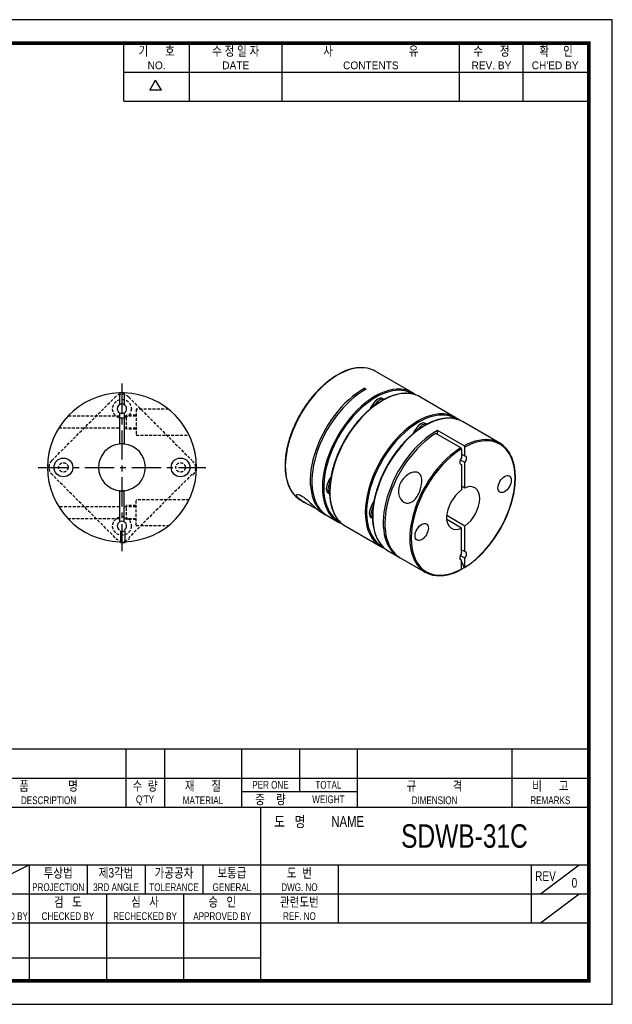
# Model space of a CAD drawing. Header units: millimetres. Extents: x 0 to 297, y 0 to 210.
# Tile 2 of 2: x 170 to 297, y 0 to 210. Entities that reach past the tile are written whole.
import ezdxf
from ezdxf.enums import TextEntityAlignment as Align

# ---------------------------------------------------------------- set-up
doc = ezdxf.new("R2010")
doc.units = ezdxf.units.MM
doc.header["$LTSCALE"] = 5
for name, pattern in [('CENTER', [2, 1.25, -0.25, 0.25, -0.25]), ('DASHED', [0.75, 0.5, -0.25]), ('HIDDEN2', [0.1875, 0.125, -0.0625])]:
    doc.linetypes.add(name, pattern=pattern)
doc.layers.get('0').update_dxf_attribs({"linetype": 'CONTINUOUS'})
for name, color, linetype in [('BM', 2, 'CONTINUOUS'), ('CT', 1, 'CENTER'), ('D', 7, 'CONTINUOUS'), ('HD', 4, 'DASHED')]:
    doc.layers.add(name, color=color, linetype=linetype)
doc.styles.get("Standard").update_dxf_attribs({"font": 'Gulim.ttf', "width": 0.8, "height": 3})

msp = doc.modelspace()

# ---------------------------------------------------------------- linework, layer by layer
for p, q in [((192.71392, 192.64074), (192.71392, 205)), ((206.72109, 192.64074), (206.72109, 205)), ((226.49591, 192.64074), (226.49591, 205)), ((264.39765, 192.64074), (264.39765, 205)), ((277.99284, 192.64074), (277.99284, 205)), ((192.71392, 198.82037), (291.58802, 198.82037)), ((198.25647, 194.97648), (199.49239, 197.11716)), ((200.72832, 194.97648), (199.49239, 197.11716)), ((200.72832, 194.97648), (198.25647, 194.97648)), ((192.71392, 192.64074), (291.58802, 192.64074)), ((292, 54.43705), (147.8086, 54.43705)), ((193.1259, 54.43705), (193.1259, 42.07779)), ((201.36541, 54.43705), (201.36541, 42.07779)), ((217.84443, 54.43705), (217.84443, 42.07779)), ((230.20369, 54.43705), (230.20369, 45.37359)), ((242.56295, 54.43705), (242.56295, 42.07779)), ((275.52098, 54.43705), (275.52098, 42.07779)), ((147.8086, 48.25742), (292, 48.25742)), ((217.84443, 45.37359), (242.56295, 45.37359)), ((147.8086, 42.07779), (292, 42.07779)), ((221.96418, 5), (221.96418, 42.07779)), ((147.8086, 29.71852), (292, 29.71852)), ((160.16787, 23.53889), (172.52713, 29.71852)), ((172.52713, 29.71852), (172.52713, 5)), ((184.88639, 29.71852), (184.88639, 23.53889)), ((197.24565, 29.71852), (197.24565, 23.53889)), ((209.60492, 29.71852), (209.60492, 23.53889)), ((238.4432, 29.71852), (238.4432, 17.35926)), ((279.64074, 29.71852), (279.64074, 17.35926)), ((281.70061, 23.53889), (289.94012, 29.71852)), ((147.8086, 23.53889), (221.96418, 23.53889)), ((189.00615, 23.53889), (189.00615, 5)), ((205.48516, 23.53889), (205.48516, 5)), ((221.96418, 23.53889), (292, 23.53889)), ((281.70061, 17.35926), (289.94012, 23.53889)), ((147.8086, 17.35926), (292, 17.35926)), ((147.8086, 9.87984), (221.96418, 9.87984))]:
    msp.add_line(p, q)
msp.add_lwpolyline([(297, 210), (0, 210), (0, 0), (297, 0)], close=True)
msp.add_lwpolyline([(292, 205, 0.8, 0.8, 0), (5, 205, 0.8, 0.8, 0), (5, 5, 0.8, 0.8, 0), (292, 5, 0.8, 0.8, 0)], format="xyseb", close=True)
at = {"layer": 'BM', "linetype": 'Continuous'}
for p, q in [((238.78451, 134.45293), (238.78066, 134.45515)), ((254.29671, 130.47257), (246.37711, 135.04495)), ((238.0774, 134.04468), (238.07356, 134.0469)), ((191.82071, 130.20895), (191.82071, 130.40905)), ((191.82071, 130.20895), (191.82071, 127.88294)), ((192.82071, 130.20895), (192.82071, 130.40905)), ((192.82071, 130.20895), (192.82071, 127.88294)), ((244.10753, 130.97785), (244.10753, 131.37968)), ((244.10753, 131.37968), (244.46109, 131.17555)), ((247.98384, 129.17303), (248.26638, 129.00991)), ((263.45374, 125.18575), (255.8877, 129.55401)), ((191.82071, 126.15089), (191.82071, 119.49185)), ((192.82071, 126.15089), (192.82071, 119.49185)), ((245.93384, 127.98946), (245.38961, 127.04683)), ((245.93384, 127.98946), (246.2874, 127.78534)), ((246.2874, 127.78534), (246.25764, 127.7338)), ((272.96433, 119.69481), (265.04473, 124.2672)), ((254.54977, 121.76542), (255.09746, 122.71405)), ((255.45101, 122.50992), (255.09746, 122.71405)), ((255.41141, 122.44133), (255.45101, 122.50992)), ((257.43473, 123.73176), (257.14746, 123.89761)), ((265.36788, 119.10501), (259.68745, 122.3846)), ((259.68745, 121.56811), (259.68745, 122.3846)), ((264.66077, 118.69676), (259.3339, 121.77223)), ((192.82071, 119.51691), (191.82071, 119.51691)), ((264.80219, 118.45173), (264.80219, 116.55255)), ((265.5093, 116.9608), (265.5093, 118.85998)), ((265.5093, 115.54659), (264.54337, 116.10426)), ((264.80219, 117.36905), (265.5093, 116.9608)), ((265.5093, 110.1095), (265.5093, 115.54659)), ((264.54337, 115.28777), (264.80219, 115.13834)), ((264.80219, 115.13834), (264.80219, 109.70126)), ((236.90951, 112.35886), (236.35913, 111.40557)), ((236.35913, 111.40557), (236.71268, 111.20144)), ((191.82071, 109.54198), (191.82071, 102.88294)), ((192.82071, 102.88294), (192.82071, 109.54198)), ((236.751, 111.26782), (236.71268, 111.20144)), ((265.5093, 110.1095), (264.80219, 110.51775)), ((230.47711, 107.50534), (231.28453, 107.03918)), ((236.35913, 109.03843), (236.64619, 108.87269)), ((234.43125, 105.22242), (235.80398, 104.42987)), ((245.52274, 106.13015), (246.0647, 107.06884)), ((245.87629, 105.92603), (245.52274, 106.13015)), ((245.87629, 105.92603), (245.90856, 105.98191)), ((236.15753, 104.22575), (238.39671, 102.93296)), ((245.8052, 103.59994), (245.52274, 103.76301)), ((265.5093, 101.98547), (261.63793, 104.2206)), ((264.80219, 101.57722), (261.63793, 103.4041)), ((191.98771, 101.00088), (191.98771, 98.67487)), ((192.98771, 98.67487), (192.98771, 101.00088)), ((239.9877, 102.0144), (247.55374, 97.64615)), ((264.80219, 96.14014), (264.80219, 101.57722)), ((265.5093, 96.54838), (265.5093, 101.98547)), ((191.98771, 98.47477), (191.98771, 98.67487)), ((192.98771, 98.67487), (192.98771, 98.47477)), ((249.14473, 96.72759), (251.3839, 95.4348)), ((264.80219, 96.95663), (265.5093, 96.54838)), ((251.73745, 95.23068), (257.06433, 92.15521)), ((264.44877, 95.21307), (264.61822, 94.83214)), ((265.5093, 95.13417), (264.54337, 95.69185)), ((264.80219, 94.72592), (264.54337, 94.87535)), ((264.80219, 92.82674), (264.80219, 94.72592)), ((265.5093, 93.23499), (265.5093, 95.13417)), ((264.80219, 94.41855), (265.36404, 93.15548)), ((265.36404, 93.15548), (265.36788, 93.15326))]:
    msp.add_line(p, q, dxfattribs=at)
at = {"layer": 'BM', "linetype": 'HIDDEN2'}
for p, q in [((190.87114, 129.51648), (190.86183, 129.50718)), ((207.47797, 112.90803), (207.48728, 112.91734)), ((192.82071, 109.51691), (191.82071, 109.51691)), ((191.98771, 98.47477), (191.98771, 98.60147))]:
    msp.add_line(p, q, dxfattribs=at)
at = {"layer": 'BM', "linetype": 'Continuous'}
for centre in [(179.82071, 114.51691), (204.82071, 114.51691)]:
    msp.add_circle(centre, 2, dxfattribs=at)
for centre, radius, start, end in [((243.3466, 126.80135), 8.97219, 81.1945287, 121.3227301), ((192.32071, 114.51691), 15.9, 91.8020512, 268.1979488), ((192.32071, 114.51691), 15.9, 88.1979488, 91.8020512), ((192.32071, 114.51691), 15.9, 271.8020512, 88.1979488), ((192.32071, 127.01691), 1, 120, 240), ((192.32071, 127.01691), 1, 60, 120), ((192.32071, 127.01691), 1, 240, 300), ((192.32071, 127.01691), 1, 300, 60), ((192.32071, 114.51691), 5, 95.7391705, 264.2608295), ((192.32071, 114.51691), 5, 84.2608295, 95.7391705), ((192.32071, 114.51691), 5, 275.7391705, 84.2608295), ((264.48998, 118.43486), 0.31267, 3.0926694, 56.8907579), ((265.19709, 118.84311), 0.31267, 3.0926841, 56.8907432), ((192.32071, 114.51691), 5, 264.2608295, 275.7391705), ((192.32071, 102.01691), 1, 60, 120), ((192.32071, 102.01691), 1, 60, 120), ((192.32071, 102.01691), 1, 120, 240), ((192.48771, 101.8669), 1, 240, 300), ((192.48771, 101.8669), 1, 240, 300), ((192.32071, 102.01691), 1, 300, 60), ((192.48771, 114.3669), 15.9, 268.1979488, 271.8020512), ((260.09994, 100.38148), 8.95474, 260.9946804, 301.3524738)]:
    msp.add_arc(centre, radius, start, end, dxfattribs=at)
for centre, major_axis, ratio, start_param, end_param in [((246.1975, 116.78891), (-6.25733, 18.15917), 0.669099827, 0.097726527, 0.16062998), ((238.42711, 121.27515), (-7.95, -13.7698), 0.577350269, 3.328574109, 3.895539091), ((238.42711, 121.27515), (-7.95, -13.7698), 0.577350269, 3.141592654, 3.328574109), ((238.42711, 121.27515), (7.95, 13.7698), 0.577350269, 0.816849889, 2.954201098), ((243.75398, 118.19968), (7.95, 13.7698), 0.577350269, 0.753946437, 3.163830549), ((244.10753, 117.99555), (7.95, 13.7698), 0.577350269, 0.753946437, 3.141592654), ((246.34671, 116.70277), (-7.95, -13.7698), 0.577350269, 3.319334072, 6.100880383), ((246.48813, 116.62112), (7.85, 13.5966), 0.577350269, 0, 3.164498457), ((247.9377, 115.78421), (7.95, 13.7698), 0.577350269, 0.174793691, 2.957865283), ((246.34671, 116.70277), (-7.95, -13.7698), 0.577350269, 3.041362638, 3.319334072), ((246.48813, 116.62112), (7.85, 13.5966), 0.577350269, 6.260279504, 6.283185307), ((246.95884, 127.39768), (1.025, 1.77535), 0.577350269, 0, 1.570796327), ((247.3124, 127.19355), (1.025, 1.77535), 0.577350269, 0.085233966, 1.570796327), ((247.9377, 115.78421), (7.95, 13.7698), 0.577350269, 0, 0.174793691), ((255.50374, 111.41595), (-7.95, -13.7698), 0.577350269, 3.326551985, 6.103249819), ((255.64516, 111.3343), (7.85, 13.5966), 0.577350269, 0, 3.164498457), ((246.48813, 126.82732), (1, 1.73205), 0.577350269, 1.164194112, 1.817830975), ((257.09473, 110.49739), (-7.95, -13.7698), 0.577350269, 3.322373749, 6.096019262), ((256.12246, 122.12226), (-1.025, -1.77535), 0.577350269, 3.141592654, 4.71238898), ((256.47601, 121.91814), (-1.025, -1.77535), 0.577350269, 3.219969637, 4.71238898), ((255.50374, 111.41595), (-7.95, -13.7698), 0.577350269, 3.041362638, 3.326551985), ((257.09473, 110.49739), (-7.95, -13.7698), 0.577350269, 3.141592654, 3.322373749), ((255.64516, 111.3343), (7.85, 13.5966), 0.577350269, 6.260279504, 6.283185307), ((259.3339, 109.20461), (7.95, 13.7698), 0.577350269, 0.753946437, 3.163830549), ((255.64516, 121.54051), (1, 1.73205), 0.577350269, 1.164667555, 1.814826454), ((265.15575, 105.84336), (-7.85, -13.5966), 0.577350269, 0.817250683, 3.895138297), ((259.68745, 109.00048), (7.95, 13.7698), 0.577350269, 0.816849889, 3.141592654), ((265.01433, 105.92501), (-7.95, -13.7698), 0.577350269, 3.32609339, 3.895539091), ((265.01433, 105.92501), (-7.95, -13.7698), 0.577350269, 2.957165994, 3.32609339), ((265.01433, 105.92501), (7.95, 13.7698), 0.577350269, 0.816849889, 2.957165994), ((265.15575, 105.84336), (7.85, 13.5966), 0.577350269, 0.817250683, 3.895138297), ((265.15575, 116.04957), (0.5, 0.86603), 0.577350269, 1.308996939, 3.403392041), ((265.15575, 116.04957), (-0.5, -0.86603), 0.577350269, 1.308996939, 3.403392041), ((237.38413, 110.81378), (1.025, 1.77535), 0.577350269, 1.570796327, 3.141592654), ((237.64929, 111.51801), (1, 1.73205), 0.577350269, 1.324033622, 1.976925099), ((237.73768, 110.60966), (1.025, 1.77535), 0.577350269, 1.570796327, 3.061603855), ((265.15575, 105.84336), (2.5, 4.33013), 0.577350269, 0.885565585, 3.826823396), ((265.15575, 105.84336), (-2.5, -4.33013), 0.577350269, 0.885565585, 3.826823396), ((238.42711, 121.27515), (7.95, 13.7698), 0.577350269, 2.954201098, 3.141594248), ((246.80633, 106.2312), (-1, -1.73205), 0.577350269, 4.4596228, 5.118991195), ((246.54774, 105.53837), (-1.025, -1.77535), 0.577350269, 4.71238898, 6.283185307), ((246.90129, 105.33424), (-1.025, -1.77535), 0.577350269, 4.71238898, 6.198270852), ((246.34671, 116.70277), (-7.95, -13.7698), 0.577350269, 6.100880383, 6.283185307), ((246.34671, 116.70277), (-7.95, -13.7698), 0.577350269, 0, 0.100230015), ((247.9377, 115.78421), (7.95, 13.7698), 0.577350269, 2.957865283, 3.141592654), ((255.50374, 111.41595), (-7.95, -13.7698), 0.577350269, 6.103249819, 6.283185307), ((255.50374, 111.41595), (-7.95, -13.7698), 0.577350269, 0, 0.100230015), ((257.09473, 110.49739), (-7.95, -13.7698), 0.577350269, 6.096019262, 6.283185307), ((265.15575, 95.63715), (0.5, 0.86603), 0.577350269, 1.308996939, 3.403392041), ((265.15575, 95.63715), (-0.5, -0.86603), 0.577350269, 1.308996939, 3.403392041), ((265.01433, 105.92501), (7.95, 13.7698), 0.577350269, 2.957165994, 3.32609339), ((257.24394, 110.41125), (6.25733, -18.15917), 0.669099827, 0.110533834, 0.16062998)]:
    msp.add_ellipse(centre, major_axis=major_axis, ratio=ratio, start_param=start_param, end_param=end_param, dxfattribs=at)
for centre, major_axis in [((273.99458, 110.94646), (1, 1.73205)), ((256.31691, 100.74026), (-1, -1.73205))]:
    msp.add_ellipse(centre, major_axis=major_axis, ratio=0.577350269, dxfattribs=at)
for points, knots in [([(238.63924, 134.37341), (238.63924, 134.41641), (238.65454, 134.44995), (238.70685, 134.48014), (238.74379, 134.47643), (238.78066, 134.45515)], [0, 0, 0, 0, 0.5, 0.5, 1, 1, 1, 1]), ([(237.97204, 134.05468), (237.93141, 134.0301), (237.70568, 133.89326), (237.25107, 133.59223), (236.65386, 133.16317), (236.05547, 132.69437), (235.46579, 132.1941), (234.88431, 131.66198), (234.31326, 131.10007), (233.75411, 130.50986), (233.20849, 129.89309), (232.67794, 129.25154), (232.16397, 128.58706), (231.66803, 127.90156), (231.19156, 127.19702), (230.7359, 126.47546), (230.30237, 125.73895), (229.8922, 124.98961), (229.50658, 124.22958), (229.14661, 123.46105), (228.81333, 122.68622), (228.50771, 121.9073), (228.23064, 121.12652), (227.98292, 120.34611), (227.76529, 119.5683), (227.57839, 118.7953), (227.42278, 118.02934), (227.29895, 117.27258), (227.20729, 116.52719), (227.1481, 115.7953), (227.12161, 115.07901), (227.12795, 114.38037), (227.16716, 113.70139), (227.23919, 113.04406), (227.34391, 112.41032), (227.48107, 111.80205), (227.65031, 111.22111), (227.8512, 110.66913), (228.08302, 110.14834), (228.34559, 109.65843), (228.63606, 109.20805), (228.89778, 108.85686), (229.05301, 108.68927), (229.10656, 108.6318)], [0, 0, 0, 0, 0.004612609, 0.029891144, 0.055168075, 0.08044142, 0.105710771, 0.13097601, 0.156237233, 0.181494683, 0.206748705, 0.231999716, 0.257248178, 0.282494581, 0.307739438, 0.332983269, 0.358226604, 0.383469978, 0.408713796, 0.433958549, 0.459204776, 0.484453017, 0.509703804, 0.53495766, 0.56021509, 0.585476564, 0.610742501, 0.636013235, 0.661288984, 0.686569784, 0.711855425, 0.737145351, 0.762438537, 0.787733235, 0.813026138, 0.83831352, 0.863590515, 0.888851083, 0.914088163, 0.939294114, 0.964461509, 0.989584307, 1, 1, 1, 1]), ([(237.97149, 134.05554), (237.97219, 134.05597), (237.97288, 134.05639), (237.99975, 134.07189), (238.03669, 134.06818), (238.07356, 134.0469)], [0.4864992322, 0.4864992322, 0.4864992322, 0.4864992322, 0.5, 0.5, 1, 1, 1, 1]), ([(254.3473, 130.15533), (254.33475, 130.15877), (254.16842, 130.20423), (253.79977, 130.26158), (253.27776, 130.31387), (252.73239, 130.3211), (252.17511, 130.28696), (251.60487, 130.21046), (251.02409, 130.09206), (250.43433, 129.93201), (249.8374, 129.73081), (249.23508, 129.48906), (248.62916, 129.20753), (248.02141, 128.88707), (247.41363, 128.52866), (246.80755, 128.13339), (246.20493, 127.70246), (245.60748, 127.23713), (245.0169, 126.73879), (244.43486, 126.20889), (243.86302, 125.64897), (243.30301, 125.06067), (242.7564, 124.44568), (242.22475, 123.80579), (241.70958, 123.14284), (241.21235, 122.45873), (240.73449, 121.75545), (240.27735, 121.035), (239.84224, 120.29946), (239.43041, 119.55093), (239.04305, 118.79158), (238.68127, 118.02356), (238.34611, 117.24909), (238.03855, 116.47038), (237.75948, 115.68966), (237.5097, 114.90915), (237.28996, 114.13109), (237.10092, 113.35769), (236.94313, 112.59117), (236.81708, 111.8337), (236.72318, 111.08746), (236.66173, 110.35457), (236.63297, 109.63713), (236.63703, 108.9372), (236.67397, 108.2568), (236.74374, 107.59791), (236.8462, 106.96247), (236.98112, 106.35237), (237.14815, 105.76948), (237.34687, 105.21545), (237.57656, 104.69243), (237.83708, 104.20038), (238.12546, 103.74703), (238.40054, 103.37575), (238.56959, 103.19169), (238.64055, 103.115)], [0, 0, 0, 0, 0.001334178, 0.020519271, 0.039736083, 0.058987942, 0.078274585, 0.097592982, 0.116938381, 0.136305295, 0.155688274, 0.175082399, 0.194483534, 0.21388839, 0.233294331, 0.252699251, 0.272102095, 0.291502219, 0.31089929, 0.330293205, 0.349684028, 0.369071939, 0.388457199, 0.407840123, 0.427221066, 0.446600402, 0.465978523, 0.485355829, 0.504732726, 0.524109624, 0.543486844, 0.562864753, 0.582243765, 0.601624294, 0.62100675, 0.640391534, 0.659779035, 0.679169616, 0.698563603, 0.717961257, 0.737362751, 0.756768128, 0.776177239, 0.795589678, 0.815004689, 0.834421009, 0.853836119, 0.873247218, 0.89265063, 0.912041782, 0.9314153, 0.950765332, 0.970086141, 0.989372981, 1, 1, 1, 1]), ([(263.4463, 124.87752), (263.36948, 124.89606), (263.14789, 124.94885), (262.71559, 125.00412), (262.18446, 125.03566), (261.63287, 125.02371), (261.06952, 124.96995), (260.49415, 124.87401), (259.909, 124.73627), (259.31569, 124.55709), (258.71604, 124.33703), (258.11183, 124.07676), (257.50484, 123.77708), (256.89686, 123.43892), (256.28965, 123.0633), (255.68496, 122.65136), (255.08452, 122.20433), (254.49004, 121.72354), (253.90321, 121.21039), (253.32569, 120.66639), (252.75913, 120.09312), (252.20513, 119.49224), (251.66526, 118.8655), (251.14105, 118.21469), (250.63401, 117.5417), (250.14558, 116.84847), (249.67715, 116.13698), (249.23005, 115.40928), (248.80558, 114.66746), (248.40494, 113.91365), (248.02929, 113.15002), (247.67971, 112.37874), (247.35722, 111.60203), (247.06274, 110.82211), (246.79714, 110.04121), (246.56119, 109.26156), (246.35559, 108.48538), (246.18095, 107.71489), (246.03781, 106.95229), (245.92661, 106.19976), (245.8477, 105.45943), (245.80137, 104.73344), (245.7878, 104.02385), (245.80709, 103.33272), (245.85924, 102.66204), (245.94417, 102.01377), (246.0617, 101.38984), (246.21154, 100.7921), (246.3933, 100.22242), (246.60649, 99.68232), (246.85037, 99.17428), (247.12457, 98.69687), (247.42676, 98.26279), (247.65281, 97.97139), (247.76924, 97.85193), (247.77257, 97.84851)], [0, 0, 0, 0, 0.008084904, 0.027349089, 0.046647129, 0.065980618, 0.085347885, 0.104744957, 0.12416661, 0.143607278, 0.163061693, 0.182525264, 0.201994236, 0.221465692, 0.240937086, 0.260406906, 0.279874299, 0.299338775, 0.318800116, 0.338258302, 0.357713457, 0.377165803, 0.39661563, 0.416063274, 0.435509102, 0.454953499, 0.474396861, 0.493839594, 0.513282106, 0.532724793, 0.552167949, 0.571611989, 0.591057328, 0.61050438, 0.629953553, 0.649405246, 0.668859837, 0.688317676, 0.707779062, 0.727244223, 0.746713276, 0.766186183, 0.785662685, 0.805142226, 0.824623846, 0.844105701, 0.863585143, 0.883058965, 0.90252306, 0.921972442, 0.941401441, 0.960804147, 0.980175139, 0.999510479, 1, 1, 1, 1]), ([(265.4694, 93.14547), (265.51002, 93.17006), (265.73575, 93.3069), (266.19037, 93.60793), (266.78757, 94.03698), (267.38597, 94.50579), (267.97565, 95.00606), (268.55713, 95.53817), (269.12817, 96.10009), (269.68732, 96.6903), (270.23294, 97.30707), (270.7635, 97.94862), (271.27747, 98.6131), (271.7734, 99.29859), (272.24988, 100.00313), (272.70553, 100.72469), (273.13907, 101.4612), (273.54924, 102.21055), (273.93486, 102.97057), (274.29483, 103.7391), (274.62811, 104.51394), (274.93372, 105.29286), (275.2108, 106.07364), (275.45851, 106.85405), (275.67615, 107.63186), (275.86305, 108.40485), (276.01865, 109.17082), (276.14248, 109.92758), (276.23415, 110.67297), (276.29333, 111.40485), (276.31983, 112.12115), (276.31349, 112.81979), (276.27428, 113.49877), (276.20224, 114.15609), (276.09752, 114.78983), (275.96036, 115.39811), (275.79113, 115.97905), (275.59023, 116.53102), (275.35842, 117.05183), (275.09583, 117.54167), (274.8054, 117.9923), (274.53759, 118.35072), (274.37642, 118.52445), (274.31569, 118.58949)], [0, 0, 0, 0, 0.004606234, 0.029849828, 0.05509182, 0.080330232, 0.105564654, 0.130794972, 0.156021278, 0.181243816, 0.206462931, 0.231679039, 0.256892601, 0.282104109, 0.307314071, 0.33252301, 0.357731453, 0.382939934, 0.408148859, 0.433358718, 0.45857005, 0.483783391, 0.508999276, 0.534218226, 0.559440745, 0.584667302, 0.609898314, 0.635134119, 0.66037493, 0.685620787, 0.710871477, 0.736126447, 0.761384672, 0.786644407, 0.811902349, 0.837154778, 0.862396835, 0.887622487, 0.912824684, 0.937995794, 0.963128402, 0.988216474, 1, 1, 1, 1]), ([(255.59633, 113.36096), (255.89219, 113.19014), (256.08591, 112.89762), (256.30178, 112.21905), (256.32997, 111.84213), (256.27746, 110.67143), (256.06668, 109.85811), (255.4139, 108.36265), (254.94397, 107.65905), (253.80444, 106.8384), (253.1101, 106.74291), (251.92698, 107.41152), (251.49457, 108.13546), (251.26807, 109.76043), (251.46319, 110.6147), (252.23931, 112.0538), (252.8138, 112.66309), (253.82739, 113.27873), (254.19154, 113.4331), (254.92634, 113.56362), (255.30047, 113.53177), (255.59633, 113.36096)], [0, 0, 0, 0, 0.0625, 0.0625, 0.125, 0.125, 0.25, 0.25, 0.375, 0.375, 0.5, 0.5, 0.625, 0.625, 0.75, 0.75, 0.875, 0.875, 0.9375, 0.9375, 1, 1, 1, 1]), ([(233.7703, 105.71311), (233.47444, 105.88392), (233.10607, 106.07561), (232.37007, 106.45389), (232.00913, 106.63869), (230.99303, 107.19243), (230.42198, 107.55436), (229.64618, 108.22503), (229.44741, 108.54255), (229.6548, 108.82503), (230.07713, 108.76347), (231.2521, 108.09016), (231.94278, 107.51533), (233.10903, 106.43292), (233.57583, 105.96082), (234.17274, 105.41167), (234.36198, 105.26343), (234.44484, 105.215)], [0, 0, 0, 0, 0.0625, 0.0625, 0.125, 0.125, 0.25, 0.25, 0.375, 0.375, 0.5, 0.5, 0.625, 0.625, 0.75, 0.75, 0.8504706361, 0.8504706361, 0.8504706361, 0.8504706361]), ([(264.80219, 92.82674), (264.80219, 92.78375), (264.78689, 92.75021), (264.76025, 92.73483), (264.75975, 92.73455), (264.75925, 92.73428)], [0, 0, 0, 0, 0.5, 0.5, 0.5094223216, 0.5094223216, 0.5094223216, 0.5094223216]), ([(265.5093, 93.23499), (265.5093, 93.19199), (265.494, 93.15845), (265.44169, 93.12826), (265.40475, 93.13197), (265.36788, 93.15326)], [0, 0, 0, 0, 0.5, 0.5, 1, 1, 1, 1])]:
    msp.add_open_spline(points, degree=3, knots=knots, dxfattribs=at)
msp.add_open_spline([(233.99175, 105.58082), (233.92531, 105.622), (233.85157, 105.66619), (233.7703, 105.71311)], degree=3, dxfattribs=at)
at = {"layer": 'CT'}
for p, q in [((192.32071, 132.41691), (192.32071, 96.61691)), ((174.42071, 114.51691), (210.22071, 114.51691))]:
    msp.add_line(p, q, dxfattribs=at)
at = {"layer": 'HD', "linetype": 'HIDDEN2'}
for p, q in [((177.32114, 115.96648), (190.86183, 129.50718)), ((193.76097, 129.50718), (207.31097, 115.95718)), ((195.32071, 126.91691), (195.32071, 121.41691)), ((202.2731, 126.91691), (195.32071, 126.91691)), ((191.82071, 125.41691), (180.74487, 125.41691)), ((195.32071, 125.41691), (192.82071, 125.41691)), ((195.32071, 125.66691), (193.32071, 125.66691)), ((193.32071, 122.66691), (193.32071, 125.66691)), ((178.82237, 122.91691), (191.82071, 122.91691)), ((192.82071, 122.91691), (195.32071, 122.91691)), ((195.32071, 122.66691), (193.32071, 122.66691)), ((195.32071, 121.41691), (206.64396, 121.41691)), ((190.87114, 99.51734), (177.32114, 113.06734)), ((207.31097, 113.05804), (193.77028, 99.51734)), ((206.64396, 107.61691), (195.32071, 107.61691)), ((195.32071, 102.11691), (195.32071, 107.61691)), ((191.82071, 106.11691), (178.82237, 106.11691)), ((195.32071, 106.11691), (192.82071, 106.11691)), ((193.32071, 103.36691), (193.32071, 106.36691)), ((195.32071, 106.36691), (193.32071, 106.36691)), ((180.74487, 103.61691), (191.82071, 103.61691)), ((192.82071, 103.61691), (195.32071, 103.61691)), ((195.32071, 103.36691), (193.32071, 103.36691)), ((195.32071, 102.11691), (202.2731, 102.11691))]:
    msp.add_line(p, q, dxfattribs=at)
for centre, radius in [((192.32071, 127.01691), 2), ((179.82071, 114.51691), 1), ((179.82071, 114.51691), 1), ((204.82071, 114.51691), 1), ((192.32071, 102.01691), 2)]:
    msp.add_circle(centre, radius, dxfattribs=at)
for centre, start, end in [((192.3114, 128.05761), 45, 135), ((178.77071, 114.51691), 135, 225), ((206.0284, 114.3576), 315, 45), ((192.48771, 100.8169), 225, 315)]:
    msp.add_arc(centre, 2.05, start, end, dxfattribs=at)

# ---------------------------------------------------------------- texts
at = {"layer": 'D', "width": 0.8}
for s, height, p in [('기      호', 2.059877, (199.71751, 203.3521)), ('수 정 일 자', 2.059877, (216.6085, 203.3521)), ('사                           유', 2.0598771, (245.44678, 203.3521)), ('수      정', 2.059877, (271.19524, 203.3521)), ('확     인', 2.059877, (284.99642, 203.3521)), ('품              명', 2.0598771, (176.64688, 46.60952)), ('수  량', 2.059877, (197.24565, 46.60952)), ('재      질', 2.059877, (209.60492, 46.60952)), ('PER ONE', 1.647902, (224.02406, 46.8155)), ('TOTAL', 1.647902, (236.38332, 46.8155)), ('규             격', 2.0598771, (259.04197, 46.60952)), ('비      고', 2.059877, (283.76049, 46.60952)), ('DESCRIPTION', 1.6479017, (176.64688, 43.5197)), ("Q'TY", 1.647902, (197.24565, 43.5197)), ('MATERIAL', 1.647902, (209.60492, 43.5197)), ('중    량', 2.059877, (224.02406, 43.72569)), ('WEIGHT', 1.647902, (236.38332, 43.72569)), ('DIMENSION', 1.647902, (259.04197, 43.5197)), ('REMARKS', 1.647902, (283.76049, 43.5197)), ('도   명', 2.307062, (228.14381, 38.98797)), ('NAME', 2.307062, (240.50307, 38.98797)), ('SDWB-31C', 5, (265.42755, 35.89816)), ('투상법', 2.059877, (178.70676, 28.07062)), ('제3각법', 2.059877, (191.06602, 28.07062)), ('가공공차', 2.059877, (203.42529, 28.07062)), ('보통급', 2.059877, (215.78455, 28.07062)), ('도  번', 2.059877, (230.20369, 28.07062)), ('REV', 2.059877, (282.73055, 27.34967)), ('PROJECTION', 1.647902, (178.70676, 24.98081)), ('3RD ANGLE', 1.647902, (191.06602, 24.98081)), ('TOLERANCE', 1.647902, (203.42529, 24.98081)), ('GENERAL', 1.647902, (215.78455, 24.98081)), ('DWG. NO', 1.647902, (230.20369, 24.98081)), ('0', 2.05988, (288.91018, 25.90775)), ('검   도', 2.059877, (180.76664, 21.89099)), ('심   사', 2.059877, (197.24565, 21.89099)), ('승   인', 2.059877, (213.72467, 21.89099)), ('관련도번', 2.059877, (230.20369, 21.89099)), ('REF. NO', 1.647902, (230.20369, 18.80118))]:
    msp.add_text(s, height=height, dxfattribs=at).set_placement(p, align=Align.MIDDLE)
at = {"layer": 'D'}
for s, p in [('NO.', (199.71751, 200.26228)), ('DATE', (216.6085, 200.26228)), ('CONTENTS', (245.44678, 200.26228)), ('REV. BY', (271.19524, 200.26228)), ("CH'ED BY", (284.79043, 200.26228))]:
    msp.add_text(s, height=1.647902, dxfattribs=at).set_placement(p, align=Align.MIDDLE)
at = {"layer": 'D', "width": 0.8}
for s, height, p in [('DESIGNED BY', 1.6479017, (166.3475, 17.97719)), ('CHECKED BY', 1.647902, (180.76664, 17.97719)), ('RECHECKED BY', 1.6479017, (197.24565, 17.97719)), ('APPROVED BY', 1.6479017, (213.72467, 17.97719))]:
    msp.add_text(s, height=height, dxfattribs=at).set_placement(p, align=Align.CENTER)

doc.saveas('drawing.dxf')
